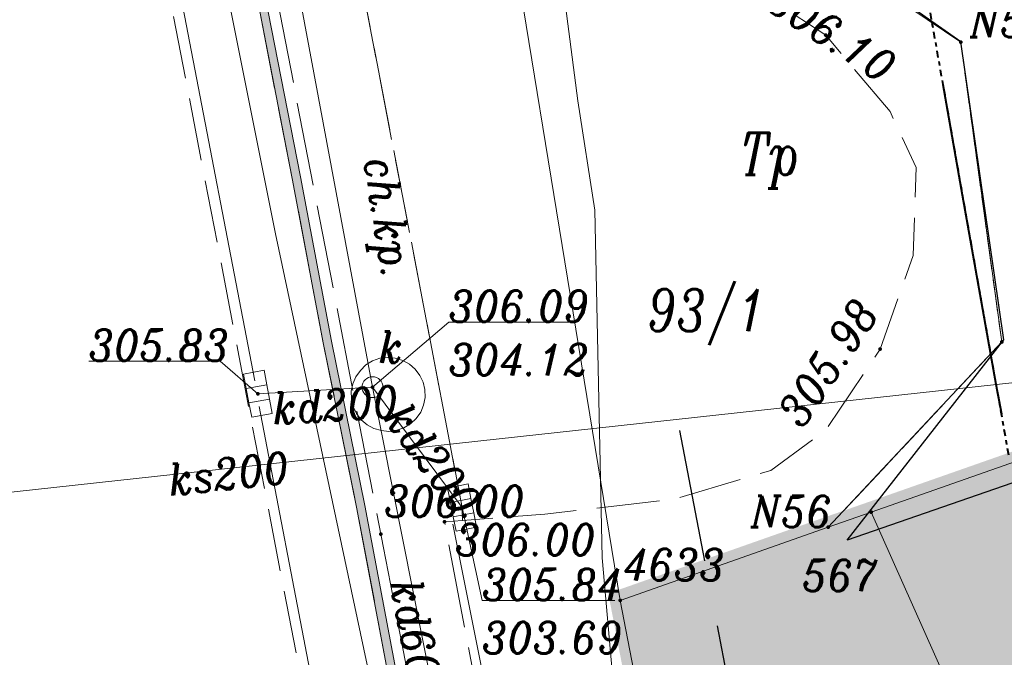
# Model space of a CAD drawing. Header units: metres. Extents: x 779 to 7046, y -512 to 9570.
# Tile 14 of 256: x 2148 to 2172, y -247 to -232. Entities that reach past the tile are written whole.
import ezdxf

# ---------------------------------------------------------------- set-up
doc = ezdxf.new("R2010")
doc.units = ezdxf.units.M
for name, pattern in [('0.5_0.5', [1, 0.5, -0.5]), ('1.5_0.5', [2, 1.5, -0.5]), ('CENTER2', [1.125, 0.75, -0.125, 0.125, -0.125]), ('CIĄGłA', [0]), ('DASHEDX2', [38.1, 25.4, -12.7]), ('DGN Style 4', [0.3202, 0.16, -0.08, 0.0002, -0.08]), ('HIDDEN2', [4.7625, 3.175, -1.5875]), ('mz2.0_0.5', [2.5, 2, -0.5])]:
    doc.linetypes.add(name, pattern=pattern)
for name, color, linetype, lineweight in [('203-punkt graniczny', 7, 'Continuous', 0), ('203-punkt graniczny-Atr103', 7, 'Continuous', 0), ('210-oznaczenie konturu użytku gruntowego', 7, 'Continuous', 0), ('211-numer działki ewidencyjnej', 7, 'Continuous', 0), ('217-kontur klasyfikacyjny', 7, 'Continuous', 0), ('218-kontur użytku gruntowego', 7, 'Continuous', 0), ('219-działka ewidencyjna', 7, 'Continuous', 0), ('AGP1_granica_opracow', 7, 'Continuous', 15), ('AGP1_HATCH', 7, 'Continuous', 5), ('chodnik (powierzchnia) - ob. projektowany', 7, 'Continuous', 0), ('chodnik (powierzchnia) - ob. projektowany-Atr17', 7, 'Continuous', 0), ('ekran akustyczny (linia) - ob. projektowany', 7, 'Continuous', 0), ('jezdnia (powierzchnia)', 7, 'Continuous', 0), ('komora podziemna - przewód kanalizacyjny (powierzchnia)-SK', 7, 'Continuous', 0), ('kratka ściekowa (punkt)-SK', 7, 'Continuous', 0), ('MPZP', 7, 'Continuous', 0), ('odwodnienie liniowe (linia)-SK', 7, 'Continuous', 0), ('ogrodzenie trwałe (linia)', 7, 'Continuous', 0), ('przewód elektroenergetyczny (linia)-SEPOD', 7, 'Continuous', 0), ('przewód gazowy (linia)-SG', 7, 'Continuous', 0), ('przewód kanalizacyjny (linia)-SK', 7, 'Continuous', 0), ('przewód kanalizacyjny (linia)-SK-Atr1', 7, 'Continuous', 0), ('punkt o określonej wysokości (sieć kanalizacyjna)-SK - ob. w budowie', 7, 'Continuous', 0), ('punkt o określonej wysokości (sieć kanalizacyjna)-SK - ob. w budowie-Atr2', 7, 'Continuous', 0), ('punkt o określonej wysokości (sieć kanalizacyjna)-SK - ob. w budowie-Atr3', 7, 'Continuous', 0), ('punkt wysokościowy sztuczny', 7, 'Continuous', 0), ('punkt wysokościowy sztuczny-Atr2', 7, 'Continuous', 0), ('RTPW02', 7, 'Continuous', 0), ('właz okrągły - siec kanalizacyjna (punkt)-SK', 7, 'Continuous', 0), ('właz okrągły - siec kanalizacyjna (punkt)-SK-Atr17', 7, 'Continuous', 0)]:
    doc.layers.add(name, color=color, linetype=linetype, lineweight=lineweight)
doc.styles.get("Standard").update_dxf_attribs({"font": 'arial.ttf'})
doc.styles.add('Style-ITALIC_1250', font='ITALIC_1250.shx')
doc.linetypes.add('902-500', pattern='A,3.75,[24,dgnlstyle-geo-mz.shx,S=0.002786,R=0,X=0,Y=0],3.75', length=7.5)

# ---------------------------------------------------------------- blocks, each defined once
blk = doc.blocks.new('203')
at = {"linetype": 'Continuous', "lineweight": -2, "ltscale": 10}
h = blk.add_hatch(color=0, dxfattribs=at)
edge = h.paths.add_edge_path()
edge.add_arc((0, 0), 0.45, 0, 360)
blk = doc.blocks.new('US05')
at = {"color": 0, "linetype": 'Continuous', "lineweight": 13, "ltscale": 10}
for p, q in [((-5.25, -2.5), (-5.25, 2.5)), ((-5.25, 2.5), (-1.75, 2.5)), ((-1.75, -2.5), (-1.75, 2.5)), ((-1.75, 2.5), (1.75, 2.5)), ((1.75, -2.5), (1.75, 2.5)), ((1.75, 2.5), (5.25, 2.5)), ((5.25, -2.5), (5.25, 2.5)), ((-5.25, -2.5), (-1.75, -2.5)), ((-1.75, -2.5), (1.75, -2.5)), ((1.75, -2.5), (5.25, -2.5))]:
    blk.add_line(p, q, dxfattribs=at)
blk = doc.blocks.new('US22')
at = {"color": 0, "linetype": 'Continuous', "lineweight": -2, "ltscale": 10}
blk.add_circle((0, 0), 2.5, dxfattribs=at)
blk = doc.blocks.new('PW02')
at = {"linetype": 'Continuous', "lineweight": 13, "ltscale": 10}
h = blk.add_hatch(color=0, dxfattribs=at)
edge = h.paths.add_edge_path()
edge.add_arc((0, 0), 0.45, 0, 360)
blk = doc.blocks.new('PW01_1')
at = {"linetype": 'Continuous', "lineweight": 13, "ltscale": 10}
h = blk.add_hatch(color=0, dxfattribs=at)
edge = h.paths.add_edge_path()
edge.add_arc((0, 0), 0.45, 0, 360)
blk = doc.blocks.new('RTPW02')
at = {"layer": 'RTPW02', "linetype": 'Continuous', "lineweight": 13}
h = blk.add_hatch(color=7, dxfattribs=at)
edge = h.paths.add_edge_path()
edge.add_arc((0, 0), 0.045, 0, 360)
blk = doc.blocks.new('PZT MDCP podkład')
at = {"layer": '217-kontur klasyfikacyjny', "color": 252, "linetype": '1.5_0.5', "lineweight": 13, "true_color": 0x939598, "flags": 128}
for points in [[(2104.806, 136.906), (2105.786, 129.736)], [(2105.786, 129.736), (2101.636, 125.306)]]:
    blk.add_lwpolyline(points, dxfattribs=at)
at = {"layer": '218-kontur użytku gruntowego', "color": 252, "linetype": '0.5_0.5', "lineweight": 13, "true_color": 0x939598, "flags": 128}
for points in [[(2105.786, 129.736), (2104.806, 136.906)], [(2104.806, 136.906), (2105.786, 129.736)], [(2101.636, 125.306), (2105.786, 129.736)], [(2105.786, 129.736), (2101.636, 125.306)]]:
    blk.add_lwpolyline(points, dxfattribs=at)
at = {"layer": '219-działka ewidencyjna', "color": 252, "linetype": 'Continuous', "lineweight": 13, "true_color": 0x939598, "flags": 128}
for points in [[(2092.828, 147.033), (2096.666, 123.556)], [(2095.586, 143.126), (2104.806, 136.906)], [(2102.666, 125.666), (2135.196, 137.086)], [(2104.806, 136.906), (2105.786, 129.736)], [(2101.636, 125.306), (2105.786, 129.736)], [(2102.666, 125.666), (2101.636, 125.306)], [(2102.666, 125.666), (2122.376, 81.446)], [(2096.666, 123.556), (2101.636, 125.306)], [(2100.586, 103.266), (2096.666, 123.556)]]:
    blk.add_lwpolyline(points, dxfattribs=at)
at = {"layer": 'chodnik (powierzchnia) - ob. projektowany', "color": 252, "linetype": 'mz2.0_0.5', "lineweight": 13, "true_color": 0x939598, "flags": 128}
blk.add_lwpolyline([(2087.05, 145.266), (2087.05, 145.266), (2087.446, 143.206), (2091.006, 124.816), (2094.286, 107.736), (2095.816, 107.956), (2094.336, 115.646), (2092.466, 125.436), (2092.896, 125.466), (2092.886, 125.776), (2092.556, 127.526), (2090.136, 140.136), (2089.025, 145.87), (2089.025, 145.87)], dxfattribs=at)
at = {"layer": 'ekran akustyczny (linia) - ob. projektowany', "color": 252, "linetype": 'mz2.0_0.5', "lineweight": 13, "true_color": 0x939598, "flags": 128}
blk.add_lwpolyline([(2086.645, 145.142), (2086.776, 144.456), (2087.306, 141.506), (2088.056, 137.596), (2088.826, 133.646), (2089.566, 129.716), (2090.366, 125.786), (2091.106, 121.856), (2091.886, 117.966), (2092.626, 114.026)], dxfattribs=at)
at = {"layer": 'jezdnia (powierzchnia)', "color": 252, "linetype": '1.5_0.5', "lineweight": 13, "true_color": 0x939598, "flags": 128}
for points in [[(2089.025, 145.87), (2089.025, 145.87), (2090.136, 140.136), (2092.556, 127.526), (2092.886, 125.776), (2092.896, 125.466), (2094.866, 125.616), (2097.966, 125.976), (2100.266, 126.666), (2101.576, 127.626), (2102.876, 129.566), (2103.666, 131.806), (2103.736, 133.906), (2103.116, 135.246), (2101.576, 137.076), (2099.666, 138.316), (2096.816, 139.776), (2094.996, 141.096), (2093.536, 143.226), (2092.558, 146.951), (2092.558, 146.951)], [(2070.276, 140.136), (2073.698, 118.206), (2074.596, 113.606), (2077.106, 102.056), (2092.306, 104.766), (2090.666, 113.236), (2087.736, 128.446), (2084.644, 144.53)]]:
    blk.add_lwpolyline(points, dxfattribs=at)
at = {"layer": 'komora podziemna - przewód kanalizacyjny (powierzchnia)-SK', "color": 252, "linetype": 'Continuous', "lineweight": 13, "true_color": 0x939598, "flags": 128}
blk.add_lwpolyline([(2091.896, 128.056), (2091.786, 127.906), (2091.656, 127.776), (2091.496, 127.686), (2091.326, 127.626), (2091.136, 127.596), (2090.956, 127.616), (2090.776, 127.666), (2090.616, 127.756), (2090.476, 127.876), (2090.366, 128.026), (2090.286, 128.196), (2090.246, 128.376), (2090.236, 128.556), (2090.276, 128.736), (2090.346, 128.906), (2090.456, 129.056), (2090.586, 129.186), (2090.746, 129.286), (2090.916, 129.346), (2091.106, 129.366), (2091.286, 129.346), (2091.466, 129.296), (2091.626, 129.206), (2091.766, 129.086), (2091.876, 128.936), (2091.956, 128.776), (2091.996, 128.596), (2092.006, 128.406), (2091.966, 128.226), (2091.896, 128.056)], close=True, dxfattribs=at)
at = {"layer": 'MPZP', "color": 252, "linetype": 'DGN Style 4', "lineweight": 40, "true_color": 0x939598}
blk.add_line((2105.951, 127.031), (2101.919, 149.813), dxfattribs=at)
at = {"layer": 'odwodnienie liniowe (linia)-SK', "color": 252, "linetype": 'Continuous', "lineweight": 13, "true_color": 0x939598}
for p, q in [((2084.891, 144.606), (2087.936, 128.806)), ((2088.036, 128.196), (2092.536, 104.766)), ((2096.146, 108.036), (2092.666, 125.376))]:
    blk.add_line(p, q, dxfattribs=at)
at = {"layer": 'ogrodzenie trwałe (linia)', "color": 252, "linetype": '902-500', "lineweight": 30, "true_color": 0x939598, "flags": 128}
for points in [[(2102.086, 124.996), (2105.836, 129.786), (2104.806, 136.916), (2095.706, 143.306), (2094.845, 147.65)], [(2135.536, 136.576), (2102.086, 124.996)]]:
    blk.add_lwpolyline(points, dxfattribs=at)
at = {"layer": 'przewód elektroenergetyczny (linia)-SEPOD', "color": 252, "linetype": 'Continuous', "lineweight": 13, "true_color": 0x939598, "flags": 128}
blk.add_lwpolyline([(2085.91, 144.917), (2088.426, 132.326), (2093.556, 108.186), (2094.666, 103.096), (2076.735, 99.552)], dxfattribs=at)
at = {"layer": 'przewód gazowy (linia)-SG', "color": 252, "linetype": 'Continuous', "lineweight": 13, "true_color": 0x939598, "flags": 128}
blk.add_lwpolyline([(2094.318, 147.489), (2094.796, 144.586), (2094.846, 141.716), (2095.656, 135.506), (2096.056, 132.886), (2096.236, 124.576), (2096.896, 117.076), (2097.416, 113.846), (2098.816, 106.906)], dxfattribs=at)
at = {"layer": 'przewód kanalizacyjny (linia)-SK', "color": 252, "linetype": 'Continuous', "lineweight": 13, "true_color": 0x939598, "flags": 128}
for points in [[(2088.476, 140.836), (2090.746, 128.656)], [(2072.621, 125.105), (2107.626, 128.936), (2109.186, 126.506), (2134.056, 134.756)], [(2090.746, 128.656), (2088.006, 128.496)], [(2090.746, 128.656), (2093.166, 116.456)], [(2090.746, 128.656), (2092.886, 125.776)]]:
    blk.add_lwpolyline(points, dxfattribs=at)
at = {"layer": 'punkt o określonej wysokości (sieć kanalizacyjna)-SK - ob. w budowie-Atr2', "color": 252, "lineweight": 13, "true_color": 0x939598, "flags": 128}
for points in [[(2090.746, 128.656), (2092.566, 130.206), (2095.638, 130.206)], [(2088.006, 128.496), (2087.106, 129.276), (2083.965, 129.276)], [(2092.886, 125.776), (2093.366, 123.556), (2096.539, 123.556)]]:
    blk.add_lwpolyline(points, dxfattribs=at)
at = {"layer": '203-punkt graniczny', "color": 252, "linetype": 'Continuous', "lineweight": 13, "true_color": 0x939598, "xscale": 0.1, "yscale": 0.1, "zscale": 0.1}
for p in [(2104.806, 136.906), (2105.786, 129.736), (2102.666, 125.666), (2101.636, 125.306), (2096.666, 123.556)]:
    blk.add_blockref('203', p, dxfattribs=at)
at = {"layer": 'kratka ściekowa (punkt)-SK', "color": 252, "linetype": 'Continuous', "lineweight": 13, "true_color": 0x939598}
for p, xscale, yscale, zscale, rotation in [((2088.006, 128.496), 0.1, 0.1, 0.1, 280.64), ((2092.886, 125.776), 0.09999999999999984, 0.09999999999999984, 0.09999999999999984, 281.082)]:
    blk.add_blockref('US05', p, dxfattribs=dict(at, xscale=xscale, yscale=yscale, zscale=zscale, rotation=rotation))
at = {"layer": 'punkt o określonej wysokości (sieć kanalizacyjna)-SK - ob. w budowie', "color": 252, "linetype": 'Continuous', "lineweight": 13, "true_color": 0x939598, "xscale": 0.1, "yscale": 0.1, "zscale": 0.1}
for p in [(2088.006, 128.496), (2090.746, 128.656), (2092.886, 125.776)]:
    blk.add_blockref('PW01_1', p, dxfattribs=at)
at = {"layer": 'punkt wysokościowy sztuczny', "color": 252, "linetype": 'Continuous', "lineweight": 13, "true_color": 0x939598, "xscale": 0.1, "yscale": 0.1, "zscale": 0.1}
for p in [(2101.576, 137.076), (2102.876, 129.566)]:
    blk.add_blockref('PW02', p, dxfattribs=at)
at = {"layer": 'RTPW02', "color": 252, "linetype": 'Continuous', "lineweight": 13, "true_color": 0x939598}
for p in [(2092.466, 125.436), (2090.944, 125.141)]:
    blk.add_blockref('RTPW02', p, dxfattribs=at)
at = {"layer": 'właz okrągły - siec kanalizacyjna (punkt)-SK', "color": 252, "linetype": 'Continuous', "lineweight": 13, "true_color": 0x939598, "xscale": 0.1, "yscale": 0.1, "zscale": 0.1}
blk.add_blockref('US22', (2090.746, 128.656), dxfattribs=at)
at = {"layer": '203-punkt graniczny-Atr103', "color": 252, "lineweight": 13, "true_color": 0x939598, "char_height": 0.75, "attachment_point": 7, "line_spacing_factor": 0.6}
for s, insert in [('\\FITALIC_1250;\\H1x;\\W0.9;N58', (2105.026, 137.023)), ('\\FITALIC_1250;\\H1x;\\W0.9;N56', (2099.791, 125.306)), ('\\FITALIC_1250;\\H1x;\\W0.9;4633', (2096.735, 124.035)), ('\\FITALIC_1250;\\H1x;\\W0.9;567', (2101.018, 123.778))]:
    blk.add_mtext(s, dxfattribs=dict(at, insert=insert))
at = {"layer": '210-oznaczenie konturu użytku gruntowego', "color": 252, "linetype": 'Continuous', "lineweight": 13, "true_color": 0x939598, "insert": (2099.521, 133.403), "char_height": 1, "attachment_point": 7, "line_spacing_factor": 0.6}
blk.add_mtext('\\FITALIC_1250;\\H1x;\\W0.79;Tp', dxfattribs=at)
at = {"layer": '211-numer działki ewidencyjnej', "color": 252, "linetype": 'Continuous', "lineweight": 13, "true_color": 0x939598, "insert": (2097.305, 130.996), "char_height": 1, "attachment_point": 1, "line_spacing_factor": 0.6}
blk.add_mtext('\\FITALIC_1250;\\H1x;\\W0.79;93/1', dxfattribs=at)
at = {"layer": 'chodnik (powierzchnia) - ob. projektowany-Atr17', "color": 252, "lineweight": 13, "true_color": 0x939598, "insert": (2090.289, 134.057), "char_height": 0.75, "attachment_point": 7, "rotation": 278.973, "line_spacing_factor": 0.6}
blk.add_mtext('\\FITALIC_1250;\\H1x;\\W0.9;ch.kp.', dxfattribs=at)
at = {"layer": 'przewód kanalizacyjny (linia)-SK-Atr1', "color": 252, "lineweight": 13, "true_color": 0x939598, "char_height": 0.75, "line_spacing_factor": 0.6}
for s, insert, attachment_point, rotation in [('\\FITALIC_1250;\\H1x;\\W0.9;kd200', (2088.336, 128.516), 1, 3.341), ('\\FITALIC_1250;\\H1x;\\W0.9;kd200', (2090.986, 127.917), 7, 306.614), ('\\FITALIC_1250;\\H1x;\\W0.9;ks200', (2085.87, 126.432), 4, 6.171), ('\\FITALIC_1250;\\H1x;\\W0.9;kd600', (2091.534, 124.052), 4, 281.219)]:
    blk.add_mtext(s, dxfattribs=dict(at, insert=insert, attachment_point=attachment_point, rotation=rotation))
at = {"layer": 'punkt o określonej wysokości (sieć kanalizacyjna)-SK - ob. w budowie-Atr2', "color": 252, "lineweight": 13, "true_color": 0x939598, "char_height": 0.75, "attachment_point": 7, "line_spacing_factor": 0.6}
for s, insert in [('\\FITALIC_1250;\\H1x;\\W0.9;306.09', (2092.566, 130.214)), ('\\FITALIC_1250;\\H1x;\\W0.9;305.83', (2083.965, 129.284)), ('\\FITALIC_1250;\\H1x;\\W0.9;305.84', (2093.366, 123.564))]:
    blk.add_mtext(s, dxfattribs=dict(at, insert=insert))
at = {"layer": 'punkt o określonej wysokości (sieć kanalizacyjna)-SK - ob. w budowie-Atr3', "color": 252, "lineweight": 13, "true_color": 0x939598, "char_height": 0.75, "attachment_point": 7, "line_spacing_factor": 0.6}
for s, insert in [('\\FITALIC_1250;\\H1x;\\W0.9;304.12', (2092.566, 128.938)), ('\\FITALIC_1250;\\H1x;\\W0.9;303.69', (2093.366, 122.289))]:
    blk.add_mtext(s, dxfattribs=dict(at, insert=insert))
at = {"layer": 'punkt wysokościowy sztuczny-Atr2', "color": 252, "lineweight": 13, "true_color": 0x939598, "char_height": 0.75, "line_spacing_factor": 0.6}
for s, insert, attachment_point, rotation in [('\\FITALIC_1250;\\H1x;\\W0.9;306.10', (2100.11, 137.727), 7, 327.008), ('\\FITALIC_1250;\\H1x;\\W0.9;305.98', (2100.386, 128.056), 1, 56.173)]:
    blk.add_mtext(s, dxfattribs=dict(at, insert=insert, attachment_point=attachment_point, rotation=rotation))
at = {"layer": 'RTPW02', "color": 252, "linetype": 'Continuous', "lineweight": 13, "true_color": 0x939598, "style": 'Style-ITALIC_1250', "width": 0.9}
for p in [(2091.027, 125.55), (2092.722, 124.633)]:
    blk.add_text('306.00', height=0.75, dxfattribs=at).set_placement(p)
at = {"layer": 'właz okrągły - siec kanalizacyjna (punkt)-SK-Atr17', "color": 252, "lineweight": 13, "true_color": 0x939598, "insert": (2090.896, 129.236), "char_height": 0.75, "attachment_point": 7, "line_spacing_factor": 0.6}
blk.add_mtext('\\FITALIC_1250;\\H1x;\\W0.9;k', dxfattribs=at)

msp = doc.modelspace()

# ---------------------------------------------------------------- hatches: boundary and pattern name
at = {"layer": 'AGP1_HATCH', "true_color": 0xf8991e, "transparency": 33554579}
h = msp.add_hatch(color=30, dxfattribs=at)
h.dxf.hatch_style = 1
h.paths.add_polyline_path([(2158.585, -255.12), (2158.782, -255.083), (2158.041, -251.142), (2157.261, -247.252), (2156.521, -243.322), (2155.721, -239.392), (2154.981, -235.462), (2154.211, -231.512), (2153.462, -227.604), (2152.932, -224.654), (2152.8, -223.967), (2152.603, -224.004), (2152.735, -224.69), (2153.265, -227.64), (2154.015, -231.55), (2154.785, -235.5), (2155.525, -239.43), (2156.325, -243.36), (2157.065, -247.29), (2157.845, -251.18)])
at = {"layer": 'AGP1_HATCH', "lineweight": 15, "transparency": 33554625}
h = msp.add_hatch(dxfattribs=at)
h.set_pattern_fill('GRASS', color=64, scale=0.02, angle=24.61093)
edge = h.paths.add_edge_path()
edge.add_line((2201.155, -232.06), (2187.755, -236.764))
edge.add_line((2187.755, -236.764), (2189.333, -245.236))
edge.add_line((2189.333, -245.236), (2200.149, -243.221))
edge.add_line((2200.149, -243.221), (2200.649, -243.128))
edge.add_arc((2201.59, -248.191), 5.15, 21.5178, 100.535, ccw=False)
edge.add_line((2206.381, -246.302), (2206.676, -247.049))
edge.add_line((2206.676, -247.049), (2210.151, -255.863))
edge.add_line((2210.151, -255.863), (2213.734, -264.952))
edge.add_line((2213.734, -264.952), (2217.79, -275.238))
edge.add_line((2217.79, -275.238), (2215.443, -266.969))
edge.add_line((2215.443, -266.969), (2207.465, -246.73))
edge.add_line((2207.465, -246.73), (2201.155, -232.06))
h.paths.add_polyline_path([(2193.681, -336.48), (2194.272, -339.788), (2190.669, -340.432), (2190.078, -337.124)], flags=16)
h.paths.add_polyline_path([(2174.949, -253.204), (2174.18, -249.075), (2176.736, -248.599), (2177.505, -252.728)], flags=16)
h.paths.add_polyline_path([(2213.207, -340.386), (2212.586, -338.847), (2213.476, -338.488), (2214.097, -340.027)], flags=16)
h.paths.add_polyline_path([(2215.035, -268.25), (2214.426, -266.706), (2215.04, -266.464), (2215.649, -268.008)], flags=17)
edge = h.paths.add_edge_path()
edge.add_line((2222.136, -341.015), (2223.664, -341.192))
edge.add_line((2223.664, -341.192), (2227.521, -342.29))
edge.add_line((2227.521, -342.29), (2233.308, -344.457))
edge.add_line((2233.308, -344.457), (2237.862, -347.858))
edge.add_line((2237.862, -347.858), (2239.041, -348.66))
edge.add_line((2239.041, -348.66), (2233.605, -326.01))
edge.add_line((2233.605, -326.01), (2228.175, -303.9))
edge.add_line((2228.175, -303.9), (2222.495, -286.13))
edge.add_line((2222.495, -286.13), (2217.355, -271.82))
edge.add_line((2217.355, -271.82), (2215.443, -266.969))
edge.add_line((2215.443, -266.969), (2217.79, -275.238))
edge.add_line((2217.79, -275.238), (2221.381, -285.279))
edge.add_line((2221.381, -285.279), (2223.235, -291.356))
edge.add_line((2223.235, -291.356), (2227.886, -315.161))
edge.add_arc((2212.625, -317.085), 15.382, -38.1613, 7.187, ccw=False)
edge.add_arc((2211.041, -315.811), 17.415, 289.8521, 321.7651, ccw=False)
edge.add_line((2216.955, -332.191), (2213.092, -333.5))
edge.add_arc((2214.563, -337.058), 3.851, 112.4496, 197.8856)
edge.add_line((2210.898, -338.241), (2211.273, -339.403))
edge.add_arc((2213.414, -338.797), 2.225, 195.8025, 221.5125)
edge.add_arc((2213.798, -338.871), 2.483, 214.3489, 282.1039)
edge.add_line((2214.319, -341.299), (2219.145, -339.35))
edge.add_line((2219.145, -339.35), (2222.136, -341.015))
edge = h.paths.add_edge_path()
edge.add_line((2182.307, -273.042), (2181.363, -273.218))
edge.add_line((2181.363, -273.218), (2181.059, -271.586))
edge.add_line((2181.059, -271.586), (2182.003, -271.411))
edge.add_line((2182.003, -271.411), (2178.489, -252.545))
edge.add_line((2178.489, -252.545), (2177.505, -252.728))
edge.add_line((2177.505, -252.728), (2176.736, -248.599))
edge.add_line((2176.736, -248.599), (2177.719, -248.416))
edge.add_line((2177.719, -248.416), (2177.536, -247.433))
edge.add_line((2177.536, -247.433), (2178.519, -247.25))
edge.add_line((2178.519, -247.25), (2189.329, -245.236))
edge.add_line((2189.329, -245.236), (2187.755, -236.764))
edge.add_line((2187.755, -236.764), (2168.625, -243.48))
edge.add_line((2168.625, -243.48), (2167.595, -243.84))
edge.add_line((2167.595, -243.84), (2162.625, -245.59))
edge.add_line((2162.625, -245.59), (2166.545, -265.88))
edge.add_line((2166.545, -265.88), (2169.935, -283.36))
edge.add_line((2169.935, -283.36), (2178.195, -325.93))
edge.add_line((2178.195, -325.93), (2182.565, -325.84))
edge.add_line((2182.565, -325.84), (2182.575, -329.03))
edge.add_line((2182.575, -329.03), (2179.045, -329.11))
edge.add_line((2179.045, -329.11), (2179.735, -331.25))
edge.add_line((2179.735, -331.25), (2185.555, -348.24))
edge.add_line((2185.555, -348.24), (2190.115, -350.95))
edge.add_line((2190.115, -350.95), (2195.595, -348.85))
edge.add_line((2195.595, -348.85), (2198.507, -347.682))
edge.add_arc((2192.413, -339.706), 10.037, 307.382, 339.7888)
edge.add_arc((2172.677, -334.532), 30.409, 343.4897, 347.8328)
edge.add_arc((2184.654, -337.353), 18.108, 348.5707, 353.3645)
edge.add_arc((2197.523, -339.13), 5.127, 356.4696, 372.8519)
edge.add_line((2202.522, -337.989), (2202.397, -337.364))
edge.add_line((2202.397, -337.364), (2201.307, -334.819))
edge.add_arc((2194.588, -338.265), 7.552, 27.1534, 42.1704)
edge.add_line((2200.185, -333.195), (2197.757, -330.782))
edge.add_arc((2203.598, -324.846), 8.328, 205.1136, 225.4611, ccw=False)
edge.add_arc((2210.401, -321.909), 15.736, 194.5839, 204.2825, ccw=False)
edge.add_line((2195.172, -325.872), (2193.015, -315.931))
edge.add_line((2193.015, -315.931), (2192.172, -311.386))
edge.add_line((2192.172, -311.386), (2189.32, -311.916))
edge.add_line((2189.32, -311.916), (2188.259, -306.214))
edge.add_line((2188.259, -306.214), (2191.115, -305.682))
edge.add_line((2191.115, -305.682), (2190.754, -303.349))
edge.add_arc((2197.626, -302.806), 6.894, 137.4766, 184.5106, ccw=False)
edge.add_arc((2192.177, -297.809), 0.5, 317.4766, 342.905)
edge.add_arc((2191.651, -297.647), 1.05, 342.905, 381.532)
edge.add_line((2192.628, -297.262), (2185.882, -298.518))
edge.add_line((2185.882, -298.518), (2183.725, -286.938))
edge.add_line((2183.725, -286.938), (2184.856, -286.727))
edge.add_line((2184.856, -286.727), (2182.307, -273.042))
h.paths.add_polyline_path([(2218.228, -303.855), (2219.86, -303.551), (2219.981, -304.2), (2218.349, -304.504)], flags=16)
edge = h.paths.add_edge_path(flags=17)
edge.add_arc((2219.786, -319.83), 0.238, 186.5183, 320.5347)
edge.add_arc((2205.889, -312.511), 15.94, 332.0536, 352.5318)
edge.add_arc((2192.079, -311.841), 29.741, 354.7101, 368.2708)
edge.add_line((2221.511, -307.563), (2220.643, -303.117))
edge.add_arc((2219.03, -303.699), 1.714, 19.815, 190.7787)
edge.add_line((2217.346, -304.019), (2217.675, -305.833))
edge.add_line((2217.675, -305.833), (2219.052, -313.206))
edge.add_arc((2158.761, -321.061), 60.801, 1.1345, 7.42259, ccw=False)

# ---------------------------------------------------------------- linework, layer by layer
at = {"color": 18, "linetype": 'CIĄGłA', "lineweight": 5, "true_color": 0x000000}
msp.add_lwpolyline([(2158.585, -255.12), (2158.782, -255.083), (2158.041, -251.142), (2157.261, -247.252), (2156.521, -243.322), (2155.721, -239.392), (2154.981, -235.462), (2154.211, -231.512), (2153.462, -227.604), (2152.932, -224.654), (2152.8, -223.967), (2152.603, -224.004), (2152.735, -224.69), (2153.265, -227.64), (2154.015, -231.55), (2154.785, -235.5), (2155.525, -239.43), (2156.325, -243.36), (2157.065, -247.29), (2157.845, -251.18)], close=True, dxfattribs=at)
at = {"color": 3, "linetype": 'HIDDEN2', "lineweight": 30}
msp.add_lwpolyline([(2164.038, -241.525), (2168.084, -262.485), (2169.744, -271.154), (2173.465, -290.261), (2177.539, -311.032)], dxfattribs=at)
at = {"color": 5, "linetype": 'DASHEDX2', "lineweight": 13, "ltscale": 0.1}
msp.add_circle((2180.533, -275.953), 70, dxfattribs=at)
at = {"layer": 'AGP1_granica_opracow', "color": 5, "linetype": 'CENTER2', "lineweight": 9, "ltscale": 5, "const_width": 0.5}
msp.add_lwpolyline([(2201.155, -232.06), (2168.625, -243.48), (2167.595, -243.84), (2162.625, -245.59), (2166.545, -265.88), (2169.935, -283.36), (2178.195, -325.93)], dxfattribs=at)
at = {"layer": 'MPZP', "color": 202, "linetype": 'DGN Style 4', "lineweight": 40, "ltscale": 50, "true_color": 0x8a2be2, "flags": 128}
msp.add_lwpolyline([(2200.372, -383.08), (2193.535, -359.15), (2193.105, -356.636), (2192.746, -354.538), (2192.059, -350.529), (2190.677, -342.454), (2189.38, -334.871), (2188.761, -331.255), (2187.435, -324.24), (2186.914, -321.488), (2185.885, -316.043), (2185.166, -312.24), (2184.596, -309.227), (2183.438, -303.098), (2182.811, -299.782), (2181.653, -293.656), (2180.562, -287.887), (2179.674, -283.19), (2178.869, -278.928), (2178.09, -274.807), (2177.235, -270.285), (2175.348, -260.303), (2173.578, -250.94), (2171.611, -240.426), (2170.809, -235.899), (2167.877, -219.333)], dxfattribs=at)

# ---------------------------------------------------------------- block references
at = {"color": 18, "linetype": 'CIĄGłA', "lineweight": 5, "true_color": 0x000000}
msp.add_blockref('PZT MDCP podkład', (65.959, -369.147), dxfattribs=at)

doc.saveas('drawing.dxf')
